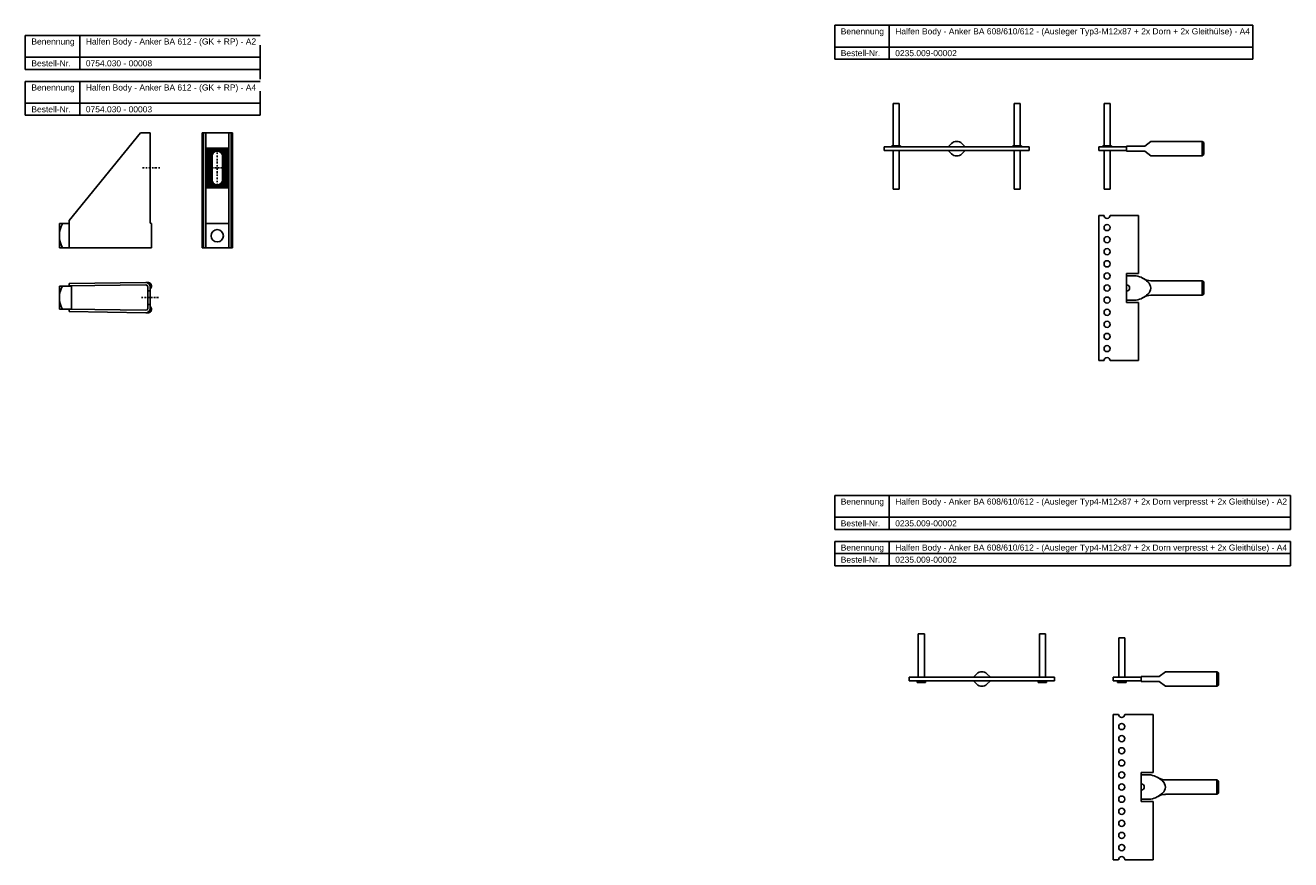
# Model space of a CAD drawing. Header units: millimetres. Extents: x 424 to 1638, y -484 to 859.
# Tile 1 of 3: x 593 to 1638, y -484 to 205. Entities that reach past the tile are written whole.
import ezdxf

# ---------------------------------------------------------------- set-up
doc = ezdxf.new("R2010")
doc.units = ezdxf.units.MM
doc.header["$LTSCALE"] = 10
doc.linetypes.add('STRICHPUNKT2', pattern=[0.5, 0.25, -0.125, 0, -0.125])
doc.layers.add('HALFEN', color=2, linetype='Continuous')
doc.styles.add('ARIAL50', font='ARIAL.TTF', dxfattribs={"height": 5})

msp = doc.modelspace()

# ---------------------------------------------------------------- linework, layer by layer
at = {"layer": 'HALFEN'}
for p, q in [((1261.6, 205.4), (1607.1, 205.4)), ((1261.6, 177.4), (1261.6, 205.4)), ((1306.6, 177.4), (1306.6, 205.4)), ((1607.1, 177.4), (1607.1, 205.4)), ((592.9, 197), (786.9, 197)), ((592.9, 169), (592.9, 197)), ((637.9, 169), (637.9, 197)), ((786.9, 161), (786.9, 189)), ((592.9, 179), (786.9, 179)), ((1261.6, 187.4), (1607.1, 187.4)), ((592.9, 169), (786.9, 169)), ((1261.6, 177.4), (1607.1, 177.4)), ((592.9, 159), (786.9, 159)), ((592.9, 131), (592.9, 159)), ((637.9, 131), (637.9, 159)), ((786.9, 131), (786.9, 151)), ((592.9, 141), (786.9, 141)), ((1309.9, 105.7), (1309.9, 140.7)), ((1309.9, 140.7), (1314.9, 140.7)), ((1314.9, 140.7), (1314.9, 105.7)), ((1409.9, 105.7), (1409.9, 140.7)), ((1409.9, 140.7), (1414.9, 140.7)), ((1414.9, 140.7), (1414.9, 105.7)), ((1484.2, 105.7), (1484.2, 140.7)), ((1484.2, 140.7), (1489.2, 140.7)), ((1489.2, 140.7), (1489.2, 105.7)), ((592.9, 131), (786.9, 131)), ((629.1, 44), (688.1, 116.5)), ((688.1, 116.5), (696.1, 116.5)), ((696.1, 42.5), (696.1, 116.5)), ((739, 21.5), (739, 116.5)), ((739, 116.5), (764, 116.5)), ((740, 21.5), (740, 116.5)), ((742, 21.5), (742, 116.5)), ((761, 21.5), (761, 116.5)), ((763, 21.5), (763, 116.5)), ((764, 21.5), (764, 116.5)), ((1302.4, 105), (1422.4, 105)), ((1302.4, 102), (1302.4, 105)), ((1308.9, 105), (1308.9, 105.7)), ((1308.9, 105.7), (1315.9, 105.7)), ((1315.9, 105.7), (1315.9, 105)), ((1355.4, 105), (1358.2, 107.8)), ((1369.4, 105), (1366.6, 107.8)), ((1408.9, 105), (1408.9, 105.7)), ((1408.9, 105.7), (1415.9, 105.7)), ((1415.9, 105.7), (1415.9, 105)), ((1422.4, 102), (1422.4, 105)), ((1502.7, 105), (1479.7, 105)), ((1479.7, 105), (1479.7, 102)), ((1483.2, 105), (1483.2, 105.7)), ((1483.2, 105.7), (1490.2, 105.7)), ((1490.2, 105.7), (1490.2, 105)), ((1502.7, 105.5), (1517.7, 105.5)), ((1502.7, 105.5), (1502.7, 101.5)), ((1522.7, 109.5), (1517.7, 105.5)), ((1522.7, 109.5), (1565.3, 109.5)), ((1565.3, 109.5), (1565.3, 97.5)), ((1565.3, 109.5), (1566.7, 108.5)), ((1566.7, 108.5), (1566.7, 98.5)), ((761, 104), (742, 104)), ((761, 103), (742, 103)), ((761, 102), (742, 102)), ((749.5, 101), (742, 101)), ((748.3, 100), (742, 100)), ((747.7, 99), (742, 99)), ((747.3, 98), (742, 98)), ((747.3, 97), (742, 97)), ((747.3, 96), (742, 96)), ((747.3, 95), (742, 95)), ((747.3, 77.8), (747.3, 97.3)), ((761, 101), (753.5, 101)), ((761, 100), (754.8, 100)), ((761, 99), (755.4, 99)), ((761, 98), (755.7, 98)), ((755.8, 97.3), (755.8, 77.8)), ((761, 97), (755.8, 97)), ((761, 96), (755.8, 96)), ((761, 95), (755.8, 95)), ((1302.4, 102), (1422.4, 102)), ((1309.9, 102), (1309.9, 70)), ((1314.9, 70), (1314.9, 102)), ((1355.4, 102), (1358.2, 99.3)), ((1369.4, 102), (1366.6, 99.3)), ((1409.9, 102), (1409.9, 70)), ((1414.9, 70), (1414.9, 102)), ((1479.7, 102), (1502.7, 102)), ((1484.2, 102), (1484.2, 70)), ((1489.2, 70), (1489.2, 102)), ((1502.7, 101.5), (1517.7, 101.5)), ((1522.7, 97.5), (1517.7, 101.5)), ((1522.7, 97.5), (1565.3, 97.5)), ((1566.7, 98.5), (1565.3, 97.5)), ((747.3, 94), (742, 94)), ((747.3, 93), (742, 93)), ((747.3, 92), (742, 92)), ((747.3, 91), (742, 91)), ((747.3, 90), (742, 90)), ((747.3, 89), (742, 89)), ((747.3, 88), (742, 88)), ((747.3, 87), (742, 87)), ((747.3, 86), (742, 86)), ((747.3, 85), (742, 85)), ((742, 84), (747.3, 84)), ((761, 94), (755.8, 94)), ((761, 93), (755.8, 93)), ((761, 92), (755.8, 92)), ((761, 91), (755.8, 91)), ((761, 90), (755.8, 90)), ((761, 89), (755.8, 89)), ((761, 88), (755.8, 88)), ((761, 87), (755.8, 87)), ((761, 86), (755.8, 86)), ((761, 85), (755.8, 85)), ((755.8, 84), (761, 84)), ((747.3, 83), (742, 83)), ((747.3, 82), (742, 82)), ((747.3, 81), (742, 81)), ((747.3, 80), (742, 80)), ((747.3, 79), (742, 79)), ((747.3, 78), (742, 78)), ((747.3, 77), (742, 77)), ((747.7, 76), (742, 76)), ((748.3, 75), (742, 75)), ((749.5, 74), (742, 74)), ((761, 74), (753.5, 74)), ((761, 75), (754.8, 75)), ((761, 76), (755.4, 76)), ((761, 77), (755.7, 77)), ((761, 83), (755.8, 83)), ((761, 82), (755.8, 82)), ((761, 81), (755.8, 81)), ((761, 80), (755.8, 80)), ((761, 79), (755.8, 79)), ((761, 78), (755.8, 78)), ((761, 73), (742, 73)), ((761, 72), (742, 72)), ((761, 71), (742, 71)), ((1309.9, 70), (1314.9, 70)), ((1409.9, 70), (1414.9, 70)), ((1484.2, 70), (1489.2, 70)), ((629.1, 44), (629.1, 41.5)), ((629.1, 21.5), (629.1, 42.5)), ((1484.2, 48.3), (1479.7, 48.3)), ((1479.7, 48.3), (1479.7, -71.7)), ((1512.7, 48.3), (1489.3, 48.3)), ((1512.7, 0.3), (1512.7, 48.3)), ((621.1, 41.5), (621.1, 21.5)), ((621.1, 41.5), (629.1, 41.5)), ((697.1, 21.5), (697.1, 41.5)), ((697.1, 41.5), (697.1, 41.5)), ((742, 41.5), (761, 41.5)), ((621.1, 21.5), (697.1, 21.5)), ((739, 21.5), (764, 21.5)), ((1502.7, 0.3), (1502.7, -23.7)), ((1502.7, 0.3), (1512.7, 0.3)), ((621.1, -10.1), (621.1, -29.1)), ((621.1, -10.1), (631.1, -10.1)), ((692.6, -7.1), (629.1, -8)), ((629.1, -8), (629.1, -10)), ((692.6, -9.1), (629.1, -10)), ((631.1, -10.1), (631.1, -29.1)), ((694.6, -7.1), (692.6, -7.1)), ((1502.7, -1.7), (1510.7, -1.7)), ((1502.7, -21.7), (1502.7, -1.7)), ((1522.7, -5.7), (1565.3, -5.7)), ((1565.3, -5.7), (1565.3, -17.7)), ((1565.3, -5.7), (1566.7, -6.7)), ((1566.7, -6.7), (1566.7, -16.7)), ((694.1, -10.6), (694.1, -28.6)), ((696.1, -10.6), (696.1, -28.6)), ((1522.7, -17.7), (1565.3, -17.7)), ((1566.7, -16.7), (1565.3, -17.7)), ((621.1, -29.1), (631.1, -29.1)), ((629.1, -29.2), (692.6, -30.1)), ((629.1, -29.2), (629.1, -31.2)), ((692.6, -32.1), (629.1, -31.2)), ((1502.7, -21.7), (1510.7, -21.7)), ((1502.7, -23.7), (1512.7, -23.7)), ((1512.7, -71.7), (1512.7, -23.7)), ((694.6, -32.1), (692.6, -32.1)), ((1479.7, -71.7), (1484.2, -71.7)), ((1489.3, -71.7), (1512.7, -71.7)), ((1261.6, -183.1), (1638.3, -183.1)), ((1261.6, -211.1), (1261.6, -183.1)), ((1306.6, -211.1), (1306.6, -183.1)), ((1638.3, -211.1), (1638.3, -183.1)), ((1261.6, -201.1), (1638.3, -201.1)), ((1261.6, -211.1), (1638.3, -211.1)), ((1261.6, -221.1), (1638.3, -221.1)), ((1261.6, -241.1), (1261.6, -221.1)), ((1306.6, -241.1), (1306.6, -221.1)), ((1638.3, -241.1), (1638.3, -221.1)), ((1261.6, -231.1), (1638.3, -231.1)), ((1261.6, -241.1), (1638.3, -241.1)), ((1330.7, -333.2), (1330.7, -297.5)), ((1330.7, -297.5), (1335.7, -297.5)), ((1335.7, -297.5), (1335.7, -333.2)), ((1430.7, -333.2), (1430.7, -297.5)), ((1430.7, -297.5), (1435.7, -297.5)), ((1435.7, -297.5), (1435.7, -333.2)), ((1496.3, -300.7), (1496.3, -333.2)), ((1501.3, -300.7), (1496.3, -300.7)), ((1501.3, -333.2), (1501.3, -300.7)), ((1323.2, -333.2), (1443.2, -333.2)), ((1323.2, -336.2), (1323.2, -333.2)), ((1376.2, -333.2), (1379, -330.4)), ((1390.2, -333.2), (1387.4, -330.4)), ((1443.2, -336.2), (1443.2, -333.2)), ((1514.8, -333.2), (1491.8, -333.2)), ((1491.8, -333.2), (1491.8, -336.2)), ((1514.8, -332.7), (1529.8, -332.7)), ((1514.8, -332.7), (1514.8, -336.7)), ((1534.8, -328.7), (1529.8, -332.7)), ((1534.8, -328.7), (1577.4, -328.7)), ((1577.4, -328.7), (1577.4, -340.7)), ((1577.4, -328.7), (1578.8, -329.7)), ((1578.8, -329.7), (1578.8, -339.7)), ((1323.2, -336.2), (1443.2, -336.2)), ((1329.7, -336.2), (1329.7, -337.7)), ((1329.7, -336.2), (1336.7, -336.2)), ((1336.7, -337.7), (1329.7, -337.7)), ((1336.7, -337.7), (1336.7, -336.2)), ((1376.2, -336.2), (1379, -338.9)), ((1390.2, -336.2), (1387.4, -338.9)), ((1429.7, -336.2), (1429.7, -337.7)), ((1429.7, -336.2), (1436.7, -336.2)), ((1436.7, -337.7), (1429.7, -337.7)), ((1436.7, -337.7), (1436.7, -336.2)), ((1491.8, -336.2), (1514.8, -336.2)), ((1495.3, -336.2), (1495.3, -337.7)), ((1495.3, -336.2), (1502.3, -336.2)), ((1502.3, -337.7), (1495.3, -337.7)), ((1502.3, -337.7), (1502.3, -336.2)), ((1514.8, -336.7), (1529.8, -336.7)), ((1534.8, -340.7), (1529.8, -336.7)), ((1534.8, -340.7), (1577.4, -340.7)), ((1578.8, -339.7), (1577.4, -340.7)), ((1496.2, -364), (1491.8, -364)), ((1491.8, -364), (1491.8, -484)), ((1524.8, -364), (1501.3, -364)), ((1524.8, -412), (1524.8, -364)), ((1514.8, -412), (1514.8, -436)), ((1514.8, -412), (1524.8, -412)), ((1514.8, -414), (1522.8, -414)), ((1514.8, -434), (1514.8, -414)), ((1534.8, -418), (1577.4, -418)), ((1577.4, -418), (1577.4, -430)), ((1577.4, -418), (1578.8, -419)), ((1578.8, -419), (1578.8, -429)), ((1514.8, -434), (1522.8, -434)), ((1514.8, -436), (1524.8, -436)), ((1524.8, -484), (1524.8, -436)), ((1534.8, -430), (1577.4, -430)), ((1578.8, -429), (1577.4, -430)), ((1491.8, -484), (1496.2, -484)), ((1501.3, -484), (1524.8, -484))]:
    msp.add_line(p, q, dxfattribs=at)
at = {"layer": 'HALFEN', "color": 1, "linetype": 'STRICHPUNKT2', "ltscale": 0.5}
for p, q in [((751.5, 70.5), (751.5, 104.5)), ((689.8, 87.5), (704.3, 87.5)), ((744.3, 87.5), (758.8, 87.5)), ((688.8, -19.6), (703.3, -19.6))]:
    msp.add_line(p, q, dxfattribs=at)
at = {"layer": 'HALFEN', "ltscale": 0.4}
for p, q in [((694.1, -13.9), (696.1, -13.9)), ((694.1, -25.3), (696.1, -25.3))]:
    msp.add_line(p, q, dxfattribs=at)
at = {"layer": 'HALFEN'}
for centre, radius in [((751.5, 31.5), 5.05), ((1486.7, 38.3), 2.55), ((1486.7, 28.3), 2.55), ((1486.7, 18.3), 2.55), ((1486.7, 8.3), 2.55), ((1486.7, -1.7), 2.55), ((1486.7, -11.7), 2.55), ((1486.7, -21.7), 2.55), ((1486.7, -31.7), 2.55), ((1486.7, -41.7), 2.55), ((1486.7, -51.7), 2.55), ((1486.7, -61.7), 2.55), ((1498.8, -374), 2.55), ((1498.8, -384), 2.55), ((1498.8, -394), 2.55), ((1498.8, -404), 2.55), ((1498.8, -414), 2.55), ((1498.8, -424), 2.55), ((1498.8, -434), 2.55), ((1498.8, -444), 2.55), ((1498.8, -454), 2.55), ((1498.8, -464), 2.55), ((1498.8, -474), 2.55)]:
    msp.add_circle(centre, radius, dxfattribs=at)
for centre, radius, start, end in [((1362.4, 103.5), 6, 45.153, 134.847), ((751.5, 97.3), 4.25, 0, 180), ((1362.4, 103.5), 6, 225.153, 314.847), ((751.5, 77.8), 4.25, 180, 0), ((697.1, 42.5), 1, 180, 270), ((1486.7, 48.3), 2.55, 180, 0), ((642.3, 31.5), 21.2, 151.9275, 208.0725), ((640.4, -19.6), 19.3, 150.5129, 209.4871), ((692.6, -10.6), 3.5, 0, 90), ((692.6, -10.6), 1.5, 0, 90), ((692.6, -10.6), 1.5, 360, 90), ((694.2, -10), 2.92, 317.9554, 81.9497), ((1502.7, -11.7), 2.55, 270, 90), ((1507.3, -20), 18.7, 45.6889, 79.3414), ((1523.4, 7.9), 13.6, 240.0954, 267.0505), ((1516.3, -11.7), 6.43, 308.925, 51.075), ((697.1, -12.7), 1, 137.9554, 180), ((1507.3, -3.3), 18.7, 280.6586, 314.3111), ((1523.4, -31.2), 13.6, 92.9495, 119.9046), ((692.6, -28.6), 1.5, 270, 0), ((692.6, -28.6), 3.5, 270, 0), ((694.2, -29.3), 2.92, 278.0503, 42.0446), ((697.1, -26.6), 1, 180, 222.0446), ((1486.7, -71.7), 2.55, 0, 180), ((1383.2, -334.7), 6, 45.153, 134.847), ((1383.2, -334.7), 6, 225.153, 314.847), ((1498.8, -364), 2.55, 180, 0), ((1519.3, -432.4), 18.7, 45.6889, 79.3414), ((1535.5, -404.5), 13.6, 240.0954, 267.0505), ((1514.8, -424), 2.55, 270, 90), ((1528.4, -424), 6.43, 308.925, 51.075), ((1519.3, -415.6), 18.7, 280.6586, 314.3111), ((1535.5, -443.6), 13.6, 92.9495, 119.9046), ((1498.8, -484), 2.55, 0, 180)]:
    msp.add_arc(centre, radius, start, end, dxfattribs=at)
for points in [[(629.1, -10.1), (629.1, -8.6), (627.6, -10.1)], [(629.1, -29.1), (629.1, -30.6), (627.6, -29.1)]]:
    msp.add_solid(points, dxfattribs=at)

# ---------------------------------------------------------------- texts
at = {"layer": 'HALFEN', "style": 'ARIAL50'}
for s, p in [('Benennung', (1266.6, 197.9)), ('Halfen Body - Anker BA 608/610/612 - (Ausleger Typ3-M12x87 + 2x Dorn + 2x Gleithülse) - A4', (1311.6, 197.9)), ('Benennung', (597.9, 189.5)), ('Halfen Body - Anker BA 612 - (GK + RP) - A2', (642.9, 189.5)), ('Bestell-Nr.', (1266.6, 179.9)), ('0235.009-00002', (1311.6, 179.9)), ('Bestell-Nr.', (597.9, 171.5)), ('0754.030 - 00008', (642.9, 171.5)), ('Halfen Body - Anker BA 612 - (GK + RP) - A4', (642.9, 151.5)), ('Benennung', (597.9, 151.5)), ('Bestell-Nr.', (597.9, 133.5)), ('0754.030 - 00003', (642.9, 133.5)), ('Benennung', (1266.6, -190.6)), ('Halfen Body - Anker BA 608/610/612 - (Ausleger Typ4-M12x87 + 2x Dorn verpresst + 2x Gleithülse) - A2', (1311.6, -190.6)), ('Bestell-Nr.', (1266.6, -208.6)), ('0235.009-00002', (1311.6, -208.6)), ('Benennung', (1266.6, -228.6)), ('Halfen Body - Anker BA 608/610/612 - (Ausleger Typ4-M12x87 + 2x Dorn verpresst + 2x Gleithülse) - A4', (1311.6, -228.6)), ('Bestell-Nr.', (1266.6, -238.6)), ('0235.009-00002', (1311.6, -238.6))]:
    msp.add_text(s, height=5, dxfattribs=at).set_placement(p)

doc.saveas('drawing.dxf')
